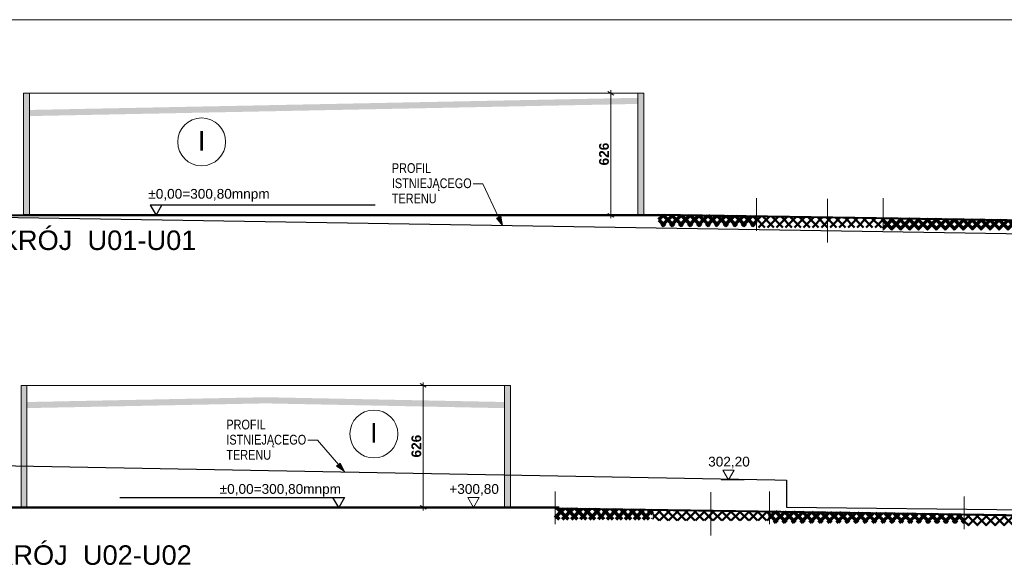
# Model space of a CAD drawing. Header units: centimetres. Extents: x -2.3 to 58.7, y 0.6 to 29.1.
# Tile 3 of 6: x 8 to 28.2, y 17.9 to 29.1. Entities that reach past the tile are written whole.
import ezdxf
from ezdxf.xclip import XClip

# ---------------------------------------------------------------- set-up
doc = ezdxf.new("R2010")
doc.units = ezdxf.units.CM
doc.header["$MEASUREMENT"] = 0
doc.header["$XCLIPFRAME"] = 0
doc.linetypes.add('Kropki i Kreski', pattern=[0.72, 0.36, -0.18, 0, -0.18])
doc.linetypes.add('Wipeout_Contour', pattern=[100, 0, -100])
for name, color, linetype, lineweight in [('0_Nr_pióra__1', 7, 'Continuous', 13), ('FORMA - Arch 01 - PZT 2 Budynki_Nr_pióra__141', 7, 'Continuous', 25), ('FORMA - Arch 01 - PZT-5 Opisy ogólne_Nr_pióra__1', 7, 'Continuous', 13), ('FORMA - Arch 01 - PZT-5 Wymiary i opisy_Nr_pióra__242', 7, 'Continuous', 5), ('FORMA - Arch 01 - PZT-5 Wymiary i opisy_Nr_pióra__243', 7, 'Continuous', 13), ('FORMA - Arch 01 - PZT-5 Wymiary_Nr_pióra__20', 1, 'Continuous', 13), ('FORMA - Arch 01 - PZT-5 Wymiary_Nr_pióra__98', 154, 'Continuous', 13), ('FORMA - Arch 04 - Wymiary ogólne_Nr_pióra__98', 154, 'Continuous', 13), ('Nowe_FORMA - Arch 01 - PZT 2 Budynki_Nr_pióra__244', 7, 'Continuous', 18), ('Nowe_FORMA - Arch 01 - PZT 2 Budynki_Nr_pióra__245', 7, 'Continuous', 25), ('Nowe_FORMA - Arch 01 - PZT-3 Ukształtowanie terenu_Nr_pióra__233', 1, 'Continuous', 50), ('Nowe_FORMA - Arch 01 - PZT-3 Ukształtowanie terenu_Nr_pióra__237', 8, 'Continuous', 30), ('Nowe_FORMA - Arch 01 - PZT-3 Zagospodarowanie_Nr_pióra__1', 7, 'Continuous', 13), ('Nowe_FORMA - Arch 01 - PZT-3 Zagospodarowanie_Nr_pióra__233', 1, 'Continuous', 50), ('Nowe_FORMA - Arch 01 - PZT-5 Opisy ogólne_Nr_pióra__1', 7, 'Continuous', 13), ('Nowe_FORMA - Arch 01 - PZT-5 Wymiary_Nr_pióra__20', 1, 'Continuous', 13), ('Nowe_FORMA - Arch 01 - PZT-5 Wymiary_Nr_pióra__98', 154, 'Continuous', 13), ('Nowe_FORMA - Arch 04 - Wymiary ogólne_Nr_pióra__98', 154, 'Continuous', 13)]:
    doc.layers.add(name, color=color, linetype=linetype, lineweight=lineweight)
for name, color, linetype in [('FORMA - Arch 01 - 820-G Rysunki Obrazki', 7, 'Continuous'), ('FORMA - Arch 01 - PZT-5 Wymiary i opisy', 7, 'Continuous'), ('Nowe_FORMA - Arch 01 - PZT 2 Budynki', 7, 'Continuous'), ('Nowe_FORMA - Arch 01 - PZT-3 Zagospodarowanie', 7, 'Continuous')]:
    doc.layers.add(name, color=color, linetype=linetype)
doc.layers.add('Nowe_FORMA - Arch 01 - PZT-3 Zagospodarowanie_Nr_pióra__234', color=7, linetype='Continuous', lineweight=70, true_color=0x67037c)
doc.styles.add('STYL_AUTOMATYCZNY_10', font='arial.ttf')
doc.styles.add('STYL_AUTOMATYCZNY_2', font='arial.ttf')
doc.styles.add('STYL_AUTOMATYCZNY_6', font='arial.ttf')
doc.styles.add('STYL_AUTOMATYCZNY_8', font='arial.ttf', dxfattribs={"width": 0.8})
pattern_1 = [(45, (21.21492, 25.13304), (-0.0919239, 0.0919239), []), (135, (21.21492, 25.13304), (0.0919239, 0.0919239), [])]
pattern_2 = [(45, (-25.47057, 19.1369), (-0.09192388, 0.09192388), []), (135, (-25.47057, 19.1369), (0.09192388, 0.09192388), [])]

# ---------------------------------------------------------------- blocks, each defined once
blk = doc.blocks.new('Rysunek_2_2', base_point=(21.215, 25.133))
at = {"layer": 'FORMA - Arch 01 - PZT-5 Wymiary i opisy', "linetype": 'Continuous', "lineweight": 0, "true_color": 0x000000}
blk.add_hatch(color=18, dxfattribs=at).paths.add_polyline_path([(17.915, 24.927), (17.881, 25.117), (17.79, 25.075)])
at = {"layer": 'Nowe_FORMA - Arch 01 - PZT 2 Budynki', "linetype": 'Continuous', "lineweight": 0, "true_color": 0x000000}
for points in [[(8.084, 27.638), (8.084, 25.133), (8.204, 25.133), (8.204, 27.638)], [(8.204, 27.296), (8.206, 27.17), (20.696, 27.42), (20.694, 27.545)], [(20.814, 25.133), (20.814, 27.638), (20.694, 27.638), (20.694, 25.133)]]:
    blk.add_hatch(color=18, dxfattribs=at).paths.add_polyline_path(points)
at = {"layer": 'FORMA - Arch 01 - PZT-5 Wymiary i opisy_Nr_pióra__242', "color": 7, "linetype": 'Continuous', "lineweight": 5, "ltscale": 10}
for p, q in [((17.79, 25.075), (17.881, 25.117)), ((17.915, 24.927), (17.79, 25.075)), ((17.915, 24.927), (17.881, 25.117))]:
    blk.add_line(p, q, dxfattribs=at)
at = {"layer": 'FORMA - Arch 01 - PZT-5 Wymiary i opisy_Nr_pióra__243', "color": 7, "linetype": 'Continuous', "lineweight": 13, "ltscale": 10}
for p, q in [((17.514, 25.78), (17.314, 25.78)), ((17.835, 25.096), (17.514, 25.78))]:
    blk.add_line(p, q, dxfattribs=at)
at = {"layer": 'Nowe_FORMA - Arch 01 - PZT 2 Budynki_Nr_pióra__244', "color": 7, "linetype": 'Continuous', "lineweight": 18, "ltscale": 10, "flags": 128}
for points in [[(8.084, 27.638), (8.084, 25.133)], [(20.814, 27.638), (8.084, 27.638)], [(8.204, 25.133), (8.204, 27.638)], [(20.694, 27.638), (20.694, 25.133)], [(20.814, 25.133), (20.814, 27.638)], [(19.894, 25.133), (20.014, 25.133)]]:
    blk.add_lwpolyline(points, dxfattribs=at)
at = {"layer": 'Nowe_FORMA - Arch 01 - PZT 2 Budynki_Nr_pióra__245', "color": 7, "linetype": 'Continuous', "lineweight": 25, "ltscale": 10}
for p, q in [((15.3, 25.339), (10.686, 25.339)), ((10.686, 25.339), (10.805, 25.133)), ((10.805, 25.133), (10.924, 25.339))]:
    blk.add_line(p, q, dxfattribs=at)
at = {"layer": 'Nowe_FORMA - Arch 01 - PZT-3 Ukształtowanie terenu_Nr_pióra__233', "color": 1, "linetype": 'Continuous', "lineweight": 50, "ltscale": 10}
blk.add_line((8.084, 25.133), (7.284, 25.125), dxfattribs=at)
at = {"layer": 'Nowe_FORMA - Arch 01 - PZT-5 Opisy ogólne_Nr_pióra__1', "color": 7, "linetype": 'Continuous', "lineweight": 13, "ltscale": 10}
blk.add_circle((11.74, 26.64), 0.492, dxfattribs=at)
at = {"layer": 'Nowe_FORMA - Arch 04 - Wymiary ogólne_Nr_pióra__98', "color": 154, "linetype": 'Continuous', "lineweight": 13, "ltscale": 10}
for p, q in [((20.141, 27.638), (20.141, 27.699)), ((20.234, 27.638), (20.047, 27.638)), ((20.203, 27.602), (20.078, 27.674)), ((20.141, 25.133), (20.141, 27.638)), ((20.234, 25.133), (20.047, 25.133)), ((20.078, 25.169), (20.203, 25.097)), ((20.141, 25.072), (20.141, 25.133))]:
    blk.add_line(p, q, dxfattribs=at)
at = {"layer": 'FORMA - Arch 01 - PZT 2 Budynki_Nr_pióra__141', "color": 7, "linetype": 'Continuous', "lineweight": 25, "insert": (10.645, 25.544), "char_height": 0.2, "attachment_point": 4, "style": 'STYL_AUTOMATYCZNY_2'}
blk.add_mtext('\\A1;{\\pql;\\fArial|b0|i0|c238|p0;\\W1.000000;±0,00=300,\\fArial|b0|i0|c238|p0;\\W1.000000;8\\fArial|b0|i0|c238|p0;\\W1.000000;0mnpm}', dxfattribs=at)
at = {"layer": 'FORMA - Arch 01 - PZT-5 Opisy ogólne_Nr_pióra__1', "color": 7, "linetype": 'Continuous', "lineweight": 13, "char_height": 0.4, "attachment_point": 4, "style": 'STYL_AUTOMATYCZNY_2'}
for s, insert in [('\\A1;{\\pql;\\fArial|b0|i0|c238|p0;\\W1.000000;I}', (11.663, 26.663)), ('\\A1;{\\pql;\\fArial|b0|i0|c238|p0;\\W1.000000;PRZEKRÓJ  U01-U01}', (6.106, 24.618))]:
    blk.add_mtext(s, dxfattribs=dict(at, insert=insert))
at = {"layer": 'FORMA - Arch 01 - PZT-5 Wymiary i opisy_Nr_pióra__243', "color": 7, "linetype": 'Continuous', "lineweight": 13, "insert": (15.644, 25.79), "char_height": 0.2, "attachment_point": 4, "line_spacing_factor": 0.933265, "style": 'STYL_AUTOMATYCZNY_8'}
blk.add_mtext('\\A1;{\\pql;\\fArial|b0|i0|c238|p0;\\W0.800000;PROFIL \\P\\pql;\\fArial|b0|i0|c238|p0;\\W0.800000;ISTNIEJĄCEGO \\P\\pql;\\fArial|b0|i0|c238|p0;\\W0.800000;TERENU}', dxfattribs=at)
at = {"layer": 'FORMA - Arch 04 - Wymiary ogólne_Nr_pióra__98', "color": 154, "linetype": 'Continuous', "lineweight": 13, "insert": (20.101, 26.157), "char_height": 0.2, "width": 0.45763, "attachment_point": 7, "rotation": 90, "style": 'STYL_AUTOMATYCZNY_10'}
blk.add_mtext('\\A1;{\\pql;\\fArial|b1|i0|c238|p0;\\W1.000000;626}', dxfattribs=at)
at = {"color": 254, "linetype": 'Wipeout_Contour', "lineweight": 0, "ltscale": 139.679171}
blk.add_wipeout([(23.126, 24.885), (25.726, 24.885), (25.726, 25.074), (23.126, 25.113)], dxfattribs=at).dxf.layer = 'Nowe_FORMA - Arch 01 - PZT-3 Zagospodarowanie'
at = {"layer": 'Nowe_FORMA - Arch 01 - PZT-3 Zagospodarowanie_Nr_pióra__233', "linetype": 'Continuous', "lineweight": 50}
h = blk.add_hatch(dxfattribs=at)
h.set_pattern_fill('Bloczki_betonowe_0002', color=1, style=0, pattern_type=2)
h.set_pattern_definition(pattern_1)
h.paths.add_polyline_path([(23.126, 24.885), (25.726, 24.885), (25.726, 25.074), (23.126, 25.113)])
at = {"layer": 'Nowe_FORMA - Arch 01 - PZT-3 Zagospodarowanie_Nr_pióra__1', "color": 7, "linetype": 'Kropki i Kreski', "lineweight": 13, "ltscale": 10}
blk.add_line((24.586, 24.578), (24.586, 25.468), dxfattribs=at)
at = {"color": 254, "linetype": 'Wipeout_Contour', "lineweight": 0, "ltscale": 133.522596}
blk.add_wipeout([(21.126, 24.915), (23.126, 24.915), (23.126, 25.113), (21.126, 25.143)], dxfattribs=at).dxf.layer = 'Nowe_FORMA - Arch 01 - PZT-3 Zagospodarowanie'
at = {"color": 254, "linetype": 'Wipeout_Contour', "lineweight": 0, "ltscale": 149.065728}
blk.add_wipeout([(25.726, 24.846), (29.726, 24.846), (29.726, 25.014), (25.726, 25.074)], dxfattribs=at).dxf.layer = 'Nowe_FORMA - Arch 01 - PZT-3 Zagospodarowanie'
at = {"layer": 'Nowe_FORMA - Arch 01 - PZT-3 Zagospodarowanie_Nr_pióra__234', "linetype": 'Continuous', "lineweight": 70, "true_color": 0x67037c}
h = blk.add_hatch(dxfattribs=at)
h.set_pattern_fill('Bloczki_betonowe_0002', color=206, style=0, pattern_type=2)
h.set_pattern_definition(pattern_1)
h.paths.add_polyline_path([(21.126, 24.915), (23.126, 24.915), (23.126, 25.113), (21.126, 25.143)])
h = blk.add_hatch(dxfattribs=at)
h.set_pattern_fill('Bloczki_betonowe_0002', color=206, style=0, pattern_type=2)
h.set_pattern_definition(pattern_1)
h.paths.add_polyline_path([(25.726, 24.846), (29.726, 24.846), (29.726, 25.014), (25.726, 25.074)])
at = {"layer": 'Nowe_FORMA - Arch 01 - PZT-3 Ukształtowanie terenu_Nr_pióra__233', "color": 1, "linetype": 'Continuous', "lineweight": 50, "ltscale": 10}
for p, q in [((21.126, 25.133), (8.084, 25.133)), ((21.126, 25.143), (40.446, 24.853))]:
    blk.add_line(p, q, dxfattribs=at)
at = {"layer": 'Nowe_FORMA - Arch 01 - PZT-3 Ukształtowanie terenu_Nr_pióra__237', "color": 8, "linetype": 'Continuous', "lineweight": 30, "ltscale": 10}
blk.add_line((5.446, 25.133), (42.292, 24.525), dxfattribs=at)
at = {"layer": 'Nowe_FORMA - Arch 01 - PZT-3 Zagospodarowanie_Nr_pióra__1', "color": 7, "linetype": 'Continuous', "lineweight": 13, "ltscale": 10}
for p, q in [((23.126, 24.813), (23.126, 25.483)), ((25.726, 24.818), (25.726, 25.488))]:
    blk.add_line(p, q, dxfattribs=at)
blk = doc.blocks.new('Rysunek_3_3', base_point=(-25.471, 19.137))
at = {"layer": 'FORMA - Arch 01 - PZT-5 Wymiary i opisy', "linetype": 'Continuous', "lineweight": 0, "true_color": 0x000000}
blk.add_hatch(color=18, dxfattribs=at).paths.add_polyline_path([(14.669, 19.872), (14.585, 20.046), (14.509, 19.981)])
at = {"layer": 'Nowe_FORMA - Arch 01 - PZT 2 Budynki', "linetype": 'Continuous', "lineweight": 0, "true_color": 0x000000}
for points in [[(8.035, 19.137), (8.155, 19.137), (8.155, 21.642), (8.035, 21.642)], [(18.077, 21.642), (17.957, 21.642), (17.957, 19.137), (18.077, 19.137)], [(8.161, 21.3), (8.164, 21.175), (13.048, 21.272), (13.051, 21.398)], [(17.95, 21.3), (13.051, 21.398), (13.048, 21.272), (17.947, 21.174)]]:
    blk.add_hatch(color=18, dxfattribs=at).paths.add_polyline_path(points)
at = {"layer": 'FORMA - Arch 01 - PZT-5 Wymiary i opisy_Nr_pióra__242', "color": 7, "linetype": 'Continuous', "lineweight": 5, "ltscale": 10}
for p, q in [((14.509, 19.981), (14.585, 20.046)), ((14.669, 19.872), (14.585, 20.046)), ((14.669, 19.872), (14.509, 19.981))]:
    blk.add_line(p, q, dxfattribs=at)
at = {"layer": 'FORMA - Arch 01 - PZT-5 Wymiary i opisy_Nr_pióra__243', "color": 7, "linetype": 'Continuous', "lineweight": 13, "ltscale": 10}
for p, q in [((14.117, 20.515), (13.917, 20.515)), ((14.547, 20.014), (14.117, 20.515))]:
    blk.add_line(p, q, dxfattribs=at)
at = {"layer": 'Nowe_FORMA - Arch 01 - PZT 2 Budynki_Nr_pióra__244', "color": 7, "linetype": 'Continuous', "lineweight": 18, "ltscale": 10, "flags": 128}
for points in [[(8.035, 19.137), (8.035, 21.642)], [(8.035, 21.642), (18.077, 21.642)], [(8.155, 21.642), (8.155, 19.137)], [(17.957, 19.137), (17.957, 21.642)], [(18.077, 21.642), (18.077, 19.137)], [(18.077, 19.137), (17.957, 19.137)]]:
    blk.add_lwpolyline(points, dxfattribs=at)
at = {"layer": 'Nowe_FORMA - Arch 01 - PZT 2 Budynki_Nr_pióra__245', "color": 7, "linetype": 'Continuous', "lineweight": 25, "ltscale": 10}
for p, q in [((10.06, 19.343), (14.675, 19.343)), ((14.555, 19.137), (14.436, 19.343)), ((14.675, 19.343), (14.555, 19.137))]:
    blk.add_line(p, q, dxfattribs=at)
at = {"layer": 'Nowe_FORMA - Arch 01 - PZT-3 Ukształtowanie terenu_Nr_pióra__233', "color": 1, "linetype": 'Continuous', "lineweight": 50, "ltscale": 10}
blk.add_line((7.235, 19.137), (18.077, 19.137), dxfattribs=at)
at = {"layer": 'Nowe_FORMA - Arch 01 - PZT-3 Ukształtowanie terenu_Nr_pióra__237', "color": 8, "linetype": 'Continuous', "lineweight": 30, "ltscale": 10}
for p, q in [((4.326, 20.057), (23.502, 19.699)), ((23.502, 19.699), (23.745, 19.694))]:
    blk.add_line(p, q, dxfattribs=at)
at = {"layer": 'Nowe_FORMA - Arch 01 - PZT-5 Opisy ogólne_Nr_pióra__1', "color": 7, "linetype": 'Continuous', "lineweight": 13, "ltscale": 10}
blk.add_circle((15.275, 20.644), 0.492, dxfattribs=at)
at = {"layer": 'Nowe_FORMA - Arch 01 - PZT-5 Wymiary_Nr_pióra__20', "color": 1, "linetype": 'Continuous', "lineweight": 13, "ltscale": 10}
for p, q in [((17.323, 19.137), (17.207, 19.337)), ((17.207, 19.337), (17.439, 19.337)), ((17.439, 19.337), (17.323, 19.137)), ((17.323, 19.137), (17.003, 19.137)), ((17.323, 19.137), (17.473, 19.137))]:
    blk.add_line(p, q, dxfattribs=at)
at = {"layer": 'Nowe_FORMA - Arch 01 - PZT-5 Wymiary_Nr_pióra__98', "color": 154, "linetype": 'Continuous', "lineweight": 13, "ltscale": 10}
for p, q in [((22.557, 19.699), (22.441, 19.899)), ((22.441, 19.899), (22.673, 19.899)), ((22.673, 19.899), (22.557, 19.699)), ((22.557, 19.699), (22.407, 19.699)), ((22.557, 19.699), (22.877, 19.699))]:
    blk.add_line(p, q, dxfattribs=at)
at = {"layer": 'Nowe_FORMA - Arch 04 - Wymiary ogólne_Nr_pióra__98', "color": 154, "linetype": 'Continuous', "lineweight": 13, "ltscale": 10}
for p, q in [((16.383, 21.642), (16.195, 21.642)), ((16.351, 21.606), (16.226, 21.678)), ((16.289, 21.642), (16.289, 21.703)), ((16.289, 19.137), (16.289, 21.642)), ((16.383, 19.137), (16.195, 19.137)), ((16.226, 19.173), (16.351, 19.101)), ((16.289, 19.076), (16.289, 19.137))]:
    blk.add_line(p, q, dxfattribs=at)
at = {"layer": 'FORMA - Arch 01 - PZT 2 Budynki_Nr_pióra__141', "color": 7, "linetype": 'Continuous', "lineweight": 25, "insert": (14.601, 19.485), "char_height": 0.2, "attachment_point": 6, "style": 'STYL_AUTOMATYCZNY_2'}
blk.add_mtext('\\A1;{\\pqr;\\fArial|b0|i0|c238|p0;\\W1.000000;±0,00=300,\\fArial|b0|i0|c238|p0;\\W1.000000;8\\fArial|b0|i0|c238|p0;\\W1.000000;0mnpm}', dxfattribs=at)
at = {"layer": 'FORMA - Arch 01 - PZT-5 Opisy ogólne_Nr_pióra__1', "color": 7, "linetype": 'Continuous', "lineweight": 13, "char_height": 0.4, "style": 'STYL_AUTOMATYCZNY_2'}
for s, insert, attachment_point in [('\\A1;{\\pqr;\\fArial|b0|i0|c238|p0;\\W1.000000;I}', (15.351, 20.667), 6), ('\\A1;{\\pql;\\fArial|b0|i0|c238|p0;\\W1.000000;PRZEKRÓJ  U0\\fArial|b0|i0|c238|p0;\\W1.000000;2\\fArial|b0|i0|c238|p0;\\W1.000000;-U0\\fArial|b0|i0|c238|p0;\\W1.000000;2}', (6.012, 18.155), 4)]:
    blk.add_mtext(s, dxfattribs=dict(at, insert=insert, attachment_point=attachment_point))
at = {"layer": 'FORMA - Arch 01 - PZT-5 Wymiary i opisy_Nr_pióra__243', "color": 7, "linetype": 'Continuous', "lineweight": 13, "insert": (12.247, 20.525), "char_height": 0.2, "attachment_point": 4, "line_spacing_factor": 0.933265, "style": 'STYL_AUTOMATYCZNY_8'}
blk.add_mtext('\\A1;{\\pql;\\fArial|b0|i0|c238|p0;\\W0.800000;PROFIL \\P\\pql;\\fArial|b0|i0|c238|p0;\\W0.800000;ISTNIEJĄCEGO \\P\\pql;\\fArial|b0|i0|c238|p0;\\W0.800000;TERENU}', dxfattribs=at)
at = {"layer": 'FORMA - Arch 01 - PZT-5 Wymiary_Nr_pióra__20', "color": 1, "linetype": 'Continuous', "lineweight": 13, "insert": (16.824, 19.377), "char_height": 0.2, "width": 0.99911, "attachment_point": 7, "style": 'STYL_AUTOMATYCZNY_6'}
blk.add_mtext('\\A1;{\\pql;\\fArial|b0|i0|c238|p0;\\W1.000000;+300,80}', dxfattribs=at)
at = {"layer": 'FORMA - Arch 01 - PZT-5 Wymiary_Nr_pióra__98', "color": 154, "linetype": 'Continuous', "lineweight": 13, "insert": (22.137, 19.939), "char_height": 0.2, "width": 0.83893, "attachment_point": 7, "style": 'STYL_AUTOMATYCZNY_6'}
blk.add_mtext('\\A1;{\\pql;\\fArial|b0|i0|c238|p0;\\W1.000000;302,20}', dxfattribs=at)
at = {"layer": 'FORMA - Arch 04 - Wymiary ogólne_Nr_pióra__98', "color": 154, "linetype": 'Continuous', "lineweight": 13, "insert": (16.249, 20.161), "char_height": 0.2, "width": 0.45763, "attachment_point": 7, "rotation": 90, "style": 'STYL_AUTOMATYCZNY_10'}
blk.add_mtext('\\A1;{\\pql;\\fArial|b1|i0|c238|p0;\\W1.000000;626}', dxfattribs=at)
at = {"color": 254, "linetype": 'Wipeout_Contour', "lineweight": 0, "ltscale": 116.68879}
blk.add_wipeout([(20.995, 19.087), (20.995, 18.866), (23.393, 18.866), (23.393, 19.051)], dxfattribs=at).dxf.layer = 'Nowe_FORMA - Arch 01 - PZT-3 Zagospodarowanie'
at = {"color": 254, "linetype": 'Wipeout_Contour', "lineweight": 0, "ltscale": 136.619688}
blk.add_wipeout([(27.393, 18.762), (29.593, 18.762), (29.593, 18.958), (27.393, 18.991)], dxfattribs=at).dxf.layer = 'Nowe_FORMA - Arch 01 - PZT-3 Zagospodarowanie'
at = {"layer": 'Nowe_FORMA - Arch 01 - PZT-3 Zagospodarowanie_Nr_pióra__233', "linetype": 'Continuous', "lineweight": 50}
h = blk.add_hatch(dxfattribs=at)
h.set_pattern_fill('Bloczki_betonowe_0003', color=1, style=0, pattern_type=2)
h.set_pattern_definition(pattern_2)
h.paths.add_polyline_path([(20.995, 19.087), (20.995, 18.866), (23.393, 18.866), (23.393, 19.051)])
h = blk.add_hatch(dxfattribs=at)
h.set_pattern_fill('Bloczki_betonowe_0003', color=1, style=0, pattern_type=2)
h.set_pattern_definition(pattern_2)
h.paths.add_polyline_path([(27.393, 18.762), (29.593, 18.762), (29.593, 18.958), (27.393, 18.991)])
at = {"layer": 'Nowe_FORMA - Arch 01 - PZT-3 Zagospodarowanie_Nr_pióra__1', "color": 7, "linetype": 'Kropki i Kreski', "lineweight": 13, "ltscale": 10}
blk.add_line((22.19, 18.562), (22.19, 19.452), dxfattribs=at)
at = {"color": 254, "linetype": 'Wipeout_Contour', "lineweight": 0, "ltscale": 110.246555}
blk.add_wipeout([(18.995, 18.896), (20.995, 18.896), (20.995, 19.087), (18.995, 19.117)], dxfattribs=at).dxf.layer = 'Nowe_FORMA - Arch 01 - PZT-3 Zagospodarowanie'
at = {"color": 254, "linetype": 'Wipeout_Contour', "lineweight": 0, "ltscale": 126.560497}
blk.add_wipeout([(23.393, 18.823), (27.393, 18.823), (27.393, 18.991), (23.393, 19.051)], dxfattribs=at).dxf.layer = 'Nowe_FORMA - Arch 01 - PZT-3 Zagospodarowanie'
at = {"layer": 'Nowe_FORMA - Arch 01 - PZT-3 Zagospodarowanie_Nr_pióra__234', "linetype": 'Continuous', "lineweight": 70, "true_color": 0x67037c}
h = blk.add_hatch(dxfattribs=at)
h.set_pattern_fill('Bloczki_betonowe_0003', color=206, style=0, pattern_type=2)
h.set_pattern_definition(pattern_2)
h.paths.add_polyline_path([(18.995, 18.896), (20.995, 18.896), (20.995, 19.087), (18.995, 19.117)])
h = blk.add_hatch(dxfattribs=at)
h.set_pattern_fill('Bloczki_betonowe_0003', color=206, style=0, pattern_type=2)
h.set_pattern_definition(pattern_2)
h.paths.add_polyline_path([(23.393, 18.823), (27.393, 18.823), (27.393, 18.991), (23.393, 19.051)])
at = {"layer": 'Nowe_FORMA - Arch 01 - PZT-3 Ukształtowanie terenu_Nr_pióra__233', "color": 1, "linetype": 'Continuous', "lineweight": 50, "ltscale": 10}
for p, q in [((18.077, 19.137), (19.077, 19.137)), ((18.995, 19.117), (33.593, 18.898))]:
    blk.add_line(p, q, dxfattribs=at)
at = {"layer": 'Nowe_FORMA - Arch 01 - PZT-3 Ukształtowanie terenu_Nr_pióra__237', "color": 8, "linetype": 'Continuous', "lineweight": 30, "ltscale": 10}
for p, q in [((23.745, 19.694), (23.745, 19.139)), ((23.745, 19.139), (42.73, 18.937))]:
    blk.add_line(p, q, dxfattribs=at)
at = {"layer": 'Nowe_FORMA - Arch 01 - PZT-3 Zagospodarowanie_Nr_pióra__1', "color": 7, "linetype": 'Continuous', "lineweight": 13, "ltscale": 10}
for p, q in [((18.995, 18.795), (18.995, 19.465)), ((23.393, 18.795), (23.393, 19.465)), ((27.393, 18.691), (27.393, 19.361))]:
    blk.add_line(p, q, dxfattribs=at)

msp = doc.modelspace()

# ---------------------------------------------------------------- linework, layer by layer
at = {"layer": '0_Nr_pióra__1', "color": 7, "linetype": 'Continuous', "lineweight": 13, "ltscale": 10}
msp.add_line((58.732, 29.149), (0.843, 29.149), dxfattribs=at)

# ---------------------------------------------------------------- block references
at = {"layer": 'FORMA - Arch 01 - 820-G Rysunki Obrazki', "color": 7, "linetype": 'Continuous', "lineweight": 13, "ltscale": 10}
ref = msp.add_blockref('Rysunek_3_3', (-25.471, 19.137), dxfattribs=at)
XClip(ref).set_block_clipping_path([(1.1685929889, 17.3407838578), (48.5054498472, 23.1930364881)])

# ---------------------------------------------------------------- next in the draw order: block references
ref = msp.add_blockref('Rysunek_2_2', (21.215, 25.133), dxfattribs=at)
XClip(ref).set_block_clipping_path([(1.1685929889, 23.3369263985), (48.5054498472, 29.0775052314)])

doc.saveas('drawing.dxf')
